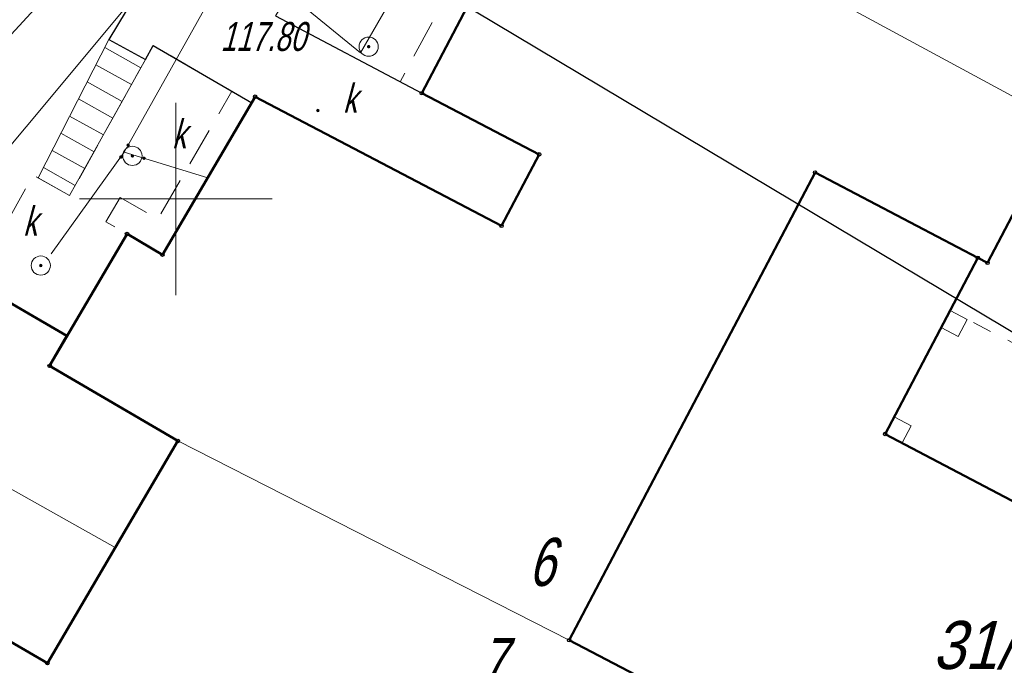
# Model space of a CAD drawing. Extents: x 7463256 to 7464485, y 5957341 to 5958260.
# Tile 151 of 256: x 7463846 to 7463872, y 5957688 to 5957705. Entities that reach past the tile are written whole.
import ezdxf
from ezdxf import colors
from ezdxf.entities.mleader import LeaderData, LeaderLine
from ezdxf.enums import TextEntityAlignment as Align
from ezdxf.math import Vec2, Vec3

# ---------------------------------------------------------------- set-up
doc = ezdxf.new("R2010")
doc.units = 0
doc.header["$MEASUREMENT"] = 0
for name, pattern in [('1.5_0.5', [2, 1.5, -0.5]), ('ib10_500', [1, 0.5, -0.5]), ('mz1.0_0.5', [1.5, 1, -0.5])]:
    doc.linetypes.add(name, pattern=pattern)
doc.layers.get('0').update_dxf_attribs({"color": 2, "linetype": 'CONTINUOUS', "lineweight": 5})
for name, color, linetype in [('312-Budynek (powierzchnia)', 7, 'CONTINUOUS'), ('312-Numer ewidencyjny budynku', 7, 'CONTINUOUS'), ('320-część budynku wyodrębniona ze względu na liczbę kondygnacji naziemnych (powierzchnia)', 7, 'CONTINUOUS'), ('320-część budynku wyodrębniona ze względu na liczbę kondygnacji naziemnych (powierzchnia)-Atr25', 7, 'CONTINUOUS'), ('chodnik (powierzchnia)', 7, 'CONTINUOUS'), ('jezdnia (powierzchnia)', 7, 'CONTINUOUS'), ('krawężnik (linia)', 7, 'CONTINUOUS'), ('przewód ciepłowniczy (linia)', 7, 'CONTINUOUS'), ('przewód kanalizacyjny (linia)', 7, 'CONTINUOUS'), ('Punkt budynku', 7, 'CONTINUOUS'), ('punkt o określonej wysokości (sieć kanalizacyjna)', 7, 'CONTINUOUS'), ('punkt wysokościowy sztuczny', 7, 'CONTINUOUS'), ('punkt wysokościowy sztuczny-Atr2', 7, 'CONTINUOUS'), ('rura ochronna - przewód ciepłowniczy (linia)', 7, 'CONTINUOUS'), ('schody w ciągu komunikacyjnym', 7, 'CONTINUOUS'), ('studzienka okrągła - przewód kanalizacyjny (punkt)', 7, 'CONTINUOUS'), ('studzienka okrągła - przewód kanalizacyjny (punkt)-Atr17', 7, 'CONTINUOUS'), ('wiata (powierzchnia)', 7, 'CONTINUOUS'), ('wiata (powierzchnia) - symbol', 7, 'CONTINUOUS'), ('Wstawianie ramki sekcyjnej z opisem', 7, 'CONTINUOUS')]:
    doc.layers.add(name, color=color, linetype=linetype)
doc.layers.add('OBMBS-21-18876-opis proj', color=1, linetype='CONTINUOUS', lineweight=18)
doc.styles.get("Standard").update_dxf_attribs({"font": 'txt', "width": 0.75})

# ---------------------------------------------------------------- blocks, each defined once
blk = doc.blocks.new('PW01')
at = {"linetype": 'Continuous', "lineweight": 13}
h = blk.add_hatch(color=0, dxfattribs=at)
edge = h.paths.add_edge_path()
edge.add_arc((0, 0), 0.045, 0, 360)
blk = doc.blocks.new('US15')
at = {"color": 0, "linetype": 'Continuous', "lineweight": 13}
blk.add_circle((0, 0), 0.25, dxfattribs=at)
blk = doc.blocks.new('PW02')
at = {"linetype": 'Continuous', "lineweight": 13}
h = blk.add_hatch(color=0, dxfattribs=at)
edge = h.paths.add_edge_path()
edge.add_arc((0, 0), 0.045, 0, 360)
blk = doc.blocks.new('IB10')
at = {"color": 0, "linetype": 'Continuous', "lineweight": 13}
for p, q in [((0, 0), (0, 0.5)), ((0, 0.5), (0.5, 0.5)), ((0.5, 0), (0.5, 0.5)), ((0, 0), (0.5, 0))]:
    blk.add_line(p, q, dxfattribs=at)
blk = doc.blocks.new('PUNKTBUD')
at = {"color": 0}
blk.add_circle((0, 0), 0.045, dxfattribs=at)

msp = doc.modelspace()

# ---------------------------------------------------------------- linework, layer by layer
at = {"layer": '312-Budynek (powierzchnia)', "color": 7, "linetype": 'Continuous', "lineweight": 50, "flags": 128}
for points in [[(7463856.39, 5957702.75), (7463859.75, 5957709.16)], [(7463849.65, 5957698.55), (7463852.06, 5957702.66)], [(7463852.06, 5957702.66), (7463858.46, 5957699.3)], [(7463859.44, 5957701.16), (7463856.39, 5957702.75)], [(7463873, 5957701.99), (7463871.09, 5957698.34)], [(7463858.46, 5957699.3), (7463859.44, 5957701.16)], [(7463860.22, 5957688.53), (7463866.61, 5957700.69)], [(7463866.61, 5957700.69), (7463860.22, 5957688.53)], [(7463866.61, 5957700.69), (7463870.84, 5957698.47)], [(7463870.84, 5957698.47), (7463866.61, 5957700.69)], [(7463846.72, 5957695.66), (7463848.73, 5957699.09)], [(7463848.73, 5957699.09), (7463849.65, 5957698.55)], [(7463870.84, 5957698.47), (7463868.43, 5957693.89)], [(7463871.09, 5957698.34), (7463870.84, 5957698.47)], [(7463850.05, 5957693.71), (7463846.72, 5957695.66)], [(7463868.43, 5957693.89), (7463873.43, 5957691.26)], [(7463846.66, 5957687.93), (7463850.05, 5957693.71)], [(7463845.71, 5957688.49), (7463846.66, 5957687.93)], [(7463863.3, 5957686.92), (7463860.22, 5957688.53)], [(7463860.22, 5957688.53), (7463863.3, 5957686.92)]]:
    msp.add_lwpolyline(points, dxfattribs=at)
msp.add_lwpolyline([(7463850.05, 5957693.71), (7463846.66, 5957687.93), (7463845.71, 5957688.49), (7463845.6, 5957688.32), (7463840.81, 5957691.12), (7463844.75, 5957697.85), (7463847.17, 5957696.44), (7463846.72, 5957695.66)], close=True, dxfattribs=at)
at = {"layer": '320-część budynku wyodrębniona ze względu na liczbę kondygnacji naziemnych (powierzchnia)', "color": 7, "linetype": 'Continuous', "lineweight": 18, "flags": 128}
for points in [[(7463871.4, 5957714.95), (7463877.26, 5957711.87), (7463873.96, 5957705.57), (7463874.68, 5957705.19), (7463873, 5957701.99), (7463859.75, 5957709.16), (7463859.02, 5957709.54), (7463862.4, 5957715.98), (7463869.88, 5957712.05)], [(7463873, 5957701.99), (7463871.09, 5957698.34), (7463870.84, 5957698.47), (7463866.61, 5957700.69), (7463860.22, 5957688.53), (7463850.05, 5957693.71), (7463846.72, 5957695.66), (7463848.73, 5957699.09), (7463849.65, 5957698.55), (7463852.06, 5957702.66), (7463858.46, 5957699.3), (7463859.44, 5957701.16), (7463856.39, 5957702.75), (7463859.75, 5957709.16)], [(7463860.22, 5957688.53), (7463863.3, 5957686.92), (7463857.87, 5957677.65), (7463857.66, 5957677.27), (7463856.9, 5957677.72), (7463855.42, 5957675.19), (7463842.08, 5957682.3), (7463845.71, 5957688.49), (7463846.66, 5957687.93), (7463850.05, 5957693.71)]]:
    msp.add_lwpolyline(points, close=True, dxfattribs=at)
at = {"layer": 'chodnik (powierzchnia)', "color": 7, "linetype": 'mz1.0_0.5', "lineweight": 18, "flags": 128}
msp.add_lwpolyline([(7463882.919, 5957700.124), (7463882.97, 5957700.22), (7463879.28, 5957702.16), (7463874.43, 5957704.7), (7463874.26, 5957704.39), (7463874.43, 5957704.7), (7463874.68, 5957705.19), (7463873.96, 5957705.57), (7463877.26, 5957711.87), (7463871.4, 5957714.95), (7463869.88, 5957712.05), (7463862.4, 5957715.98), (7463859.02, 5957709.54), (7463859.75, 5957709.16), (7463856.39, 5957702.75), (7463855.83, 5957703.05), (7463859, 5957708.94), (7463858.14, 5957709.45), (7463862.24, 5957716.83), (7463868.19, 5957713.68), (7463868.28, 5957713.85), (7463869.87, 5957713.01), (7463871.45, 5957715.9), (7463878.07, 5957712.35), (7463880.67, 5957717.08), (7463868.74, 5957723.52), (7463870.86, 5957724.74), (7463887.51, 5957715.36), (7463890.34, 5957713.68)], dxfattribs=at)
msp.add_lwpolyline([(7463848.55, 5957700.04), (7463848.18, 5957699.41), (7463848.73, 5957699.09), (7463847.17, 5957696.44), (7463844.75, 5957697.85), (7463846.29, 5957700.62), (7463847.24, 5957700.09), (7463849.21, 5957703.63), (7463849.41, 5957703.99), (7463851.45, 5957702.8), (7463849.53, 5957699.48)], close=True, dxfattribs=at)
at = {"layer": 'jezdnia (powierzchnia)', "color": 7, "linetype": '1.5_0.5', "lineweight": 18, "flags": 128}
msp.add_lwpolyline([(7463855.16, 5957717.14), (7463857.72, 5957725.98), (7463857.72, 5957725.74), (7463857.73, 5957725.49), (7463857.76, 5957725.25), (7463857.8, 5957725.01), (7463857.85, 5957724.77), (7463857.91, 5957724.54), (7463857.99, 5957724.31), (7463858.08, 5957724.08), (7463858.71, 5957722.98), (7463859.76, 5957721.99), (7463861.53, 5957720.76), (7463862.82, 5957719.96), (7463869.36, 5957716.12), (7463868.21, 5957714.07), (7463863.16, 5957716.88), (7463861.46, 5957717.63), (7463860.29, 5957718.14), (7463860.15, 5957718.17), (7463860, 5957718.19), (7463859.85, 5957718.18), (7463859.71, 5957718.15), (7463859.57, 5957718.1), (7463859.43, 5957718.03), (7463859.32, 5957717.94), (7463859.21, 5957717.84), (7463858.86, 5957716.85), (7463858.47, 5957714.95), (7463857.96, 5957713.16), (7463852.59, 5957704.76), (7463856.39, 5957702.75), (7463859.44, 5957701.16), (7463858.46, 5957699.3), (7463852.06, 5957702.66), (7463851.97, 5957702.5), (7463849.41, 5957703.99), (7463849.21, 5957703.63), (7463848.26, 5957704.15), (7463854.43, 5957714.37), (7463854.98, 5957715.42)], close=True, dxfattribs=at)
at = {"layer": 'krawężnik (linia)', "color": 7, "linetype": 'Continuous', "lineweight": 25, "flags": 128}
for points in [[(7463855.16, 5957717.14), (7463854.98, 5957715.42), (7463854.43, 5957714.37), (7463848.26, 5957704.15), (7463849.21, 5957703.63), (7463849.41, 5957703.99), (7463851.97, 5957702.5)], [(7463852.59, 5957704.76), (7463856.39, 5957702.75)]]:
    msp.add_lwpolyline(points, dxfattribs=at)
at = {"layer": 'przewód ciepłowniczy (linia)', "color": 212, "linetype": 'Continuous', "lineweight": 18, "flags": 128}
msp.add_lwpolyline([(7463848.42, 5957690.94), (7463845.63, 5957692.51), (7463841.98, 5957690.44), (7463835.41, 5957681.31), (7463831.23, 5957684.25), (7463829.69, 5957685.37), (7463827.81, 5957686.54)], dxfattribs=at)
at = {"layer": 'przewód kanalizacyjny (linia)', "color": 34, "linetype": 'Continuous', "lineweight": 18, "flags": 128}
for points in [[(7463866.55, 5957722.05), (7463856.08, 5957714.46), (7463848.66, 5957701.22)], [(7463832.49, 5957677.31), (7463836.49, 5957675.73), (7463839.81, 5957681.55), (7463843, 5957687.41), (7463837.16, 5957691.15), (7463850.58, 5957707.25), (7463854.8, 5957703.8), (7463862.75, 5957717.57), (7463865.31, 5957716.71), (7463867.11, 5957716.53)], [(7463848.66, 5957701.22), (7463846.76, 5957698.57)], [(7463848.66, 5957701.22), (7463850.83, 5957700.55)]]:
    msp.add_lwpolyline(points, dxfattribs=at)
at = {"layer": 'rura ochronna - przewód ciepłowniczy (linia)', "color": 212, "linetype": 'Continuous', "lineweight": 35, "flags": 128}
msp.add_lwpolyline([(7463956.66, 5957807.79), (7463937.74, 5957796.83), (7463925.6, 5957789.77), (7463923.56, 5957788.86), (7463921.57, 5957787.5), (7463920.17, 5957785.67), (7463914.68, 5957782.64), (7463895.57, 5957771.9), (7463892.27, 5957777.69), (7463885.17, 5957773.63), (7463888.35, 5957767.82), (7463872.8, 5957758.43), (7463851.65, 5957745.59), (7463836.17, 5957736.26), (7463837.83, 5957732.48), (7463844.33, 5957717.03), (7463848.39, 5957707.18), (7463844.27, 5957702.72), (7463833.56, 5957691.23), (7463832.35, 5957689.97), (7463831.53, 5957689.12), (7463830.08, 5957687.68), (7463827.51, 5957684.17), (7463817.32, 5957664.87)], dxfattribs=at)
at = {"layer": 'schody w ciągu komunikacyjnym', "color": 7, "linetype": 'Continuous', "lineweight": 18, "flags": 128}
msp.add_lwpolyline([(7463849.21, 5957703.63), (7463847.24, 5957700.09), (7463846.42, 5957700.55), (7463848.26, 5957704.15)], close=True, dxfattribs=at)
msp.add_lwpolyline([(7463849.21, 5957703.63), (7463847.24, 5957700.09), (7463846.42, 5957700.55), (7463848.26, 5957704.15)], close=True, dxfattribs=at)
for points in [[(7463849.088, 5957703.412), (7463848.151, 5957703.936)], [(7463848.845, 5957702.975), (7463847.923, 5957703.491)], [(7463848.602, 5957702.538), (7463847.695, 5957703.045)], [(7463848.359, 5957702.101), (7463847.468, 5957702.6)], [(7463848.116, 5957701.664), (7463847.24, 5957702.154)], [(7463847.873, 5957701.227), (7463847.012, 5957701.709)], [(7463847.63, 5957700.79), (7463846.784, 5957701.263)], [(7463847.386, 5957700.353), (7463846.557, 5957700.818)]]:
    msp.add_lwpolyline(points, dxfattribs=at)
at = {"layer": 'wiata (powierzchnia)', "color": 7, "linetype": 'ib10_500', "lineweight": 18, "flags": 128}
msp.add_lwpolyline([(7463876.503, 5957693.808), (7463870.12, 5957697.1), (7463868.43, 5957693.89), (7463873.43, 5957691.26), (7463873.75, 5957691.87), (7463874.89, 5957691.276)], dxfattribs=at)
at = {"layer": 'Wstawianie ramki sekcyjnej z opisem', "color": 7, "linetype": 'Continuous', "lineweight": 13, "flags": 128}
for points in [[(7463850, 5957697.5), (7463850, 5957702.5)], [(7463847.5, 5957700), (7463852.5, 5957700)]]:
    msp.add_lwpolyline(points, dxfattribs=at)

# ---------------------------------------------------------------- block references
at = {"layer": 'Punkt budynku', "color": 5, "linetype": 'Continuous', "lineweight": 18}
for p in [(7463856.39, 5957702.75), (7463852.06, 5957702.66), (7463859.44, 5957701.16), (7463866.61, 5957700.69), (7463858.46, 5957699.3), (7463848.73, 5957699.09), (7463849.65, 5957698.55), (7463870.84, 5957698.47), (7463871.09, 5957698.34), (7463846.72, 5957695.66), (7463868.43, 5957693.89), (7463850.05, 5957693.71), (7463860.22, 5957688.53), (7463846.66, 5957687.93)]:
    msp.add_blockref('PUNKTBUD', p, dxfattribs=at)
at = {"layer": 'punkt o określonej wysokości (sieć kanalizacyjna)', "color": 34, "linetype": 'Continuous', "lineweight": 13}
for p in [(7463855.01, 5957703.96), (7463848.76, 5957701.4), (7463848.57, 5957701.09), (7463848.87, 5957701.12), (7463849.17, 5957701.06), (7463846.49, 5957698.27)]:
    msp.add_blockref('PW01', p, dxfattribs=at)
at = {"layer": 'punkt wysokościowy sztuczny', "color": 7, "linetype": 'Continuous', "lineweight": 13}
msp.add_blockref('PW02', (7463853.69, 5957702.3), dxfattribs=at)
at = {"layer": 'studzienka okrągła - przewód kanalizacyjny (punkt)', "color": 34, "linetype": 'Continuous', "lineweight": 18}
for p in [(7463855.01, 5957703.96), (7463848.87, 5957701.12), (7463846.49, 5957698.27)]:
    msp.add_blockref('US15', p, dxfattribs=at)
at = {"layer": 'wiata (powierzchnia) - symbol', "color": 7, "linetype": 'Continuous', "lineweight": 18}
for p, rotation in [((7463870.12, 5957697.1), 242.234), ((7463868.43, 5957693.89), 332.2559999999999)]:
    msp.add_blockref('IB10', p, dxfattribs=dict(at, rotation=rotation))

# ---------------------------------------------------------------- texts
at = {"layer": '312-Numer ewidencyjny budynku', "color": 7, "linetype": 'Continuous', "lineweight": 18, "oblique": 15, "width": 0.9}
msp.add_text('31/3;3', height=1.25, dxfattribs=at).set_placement((7463869.66, 5957689.03), align=Align.TOP_LEFT)
at = {"layer": '320-część budynku wyodrębniona ze względu na liczbę kondygnacji naziemnych (powierzchnia)-Atr25', "color": 7, "oblique": 15, "width": 0.72}
for s, p in [('6', (7463859.16, 5957691.19)), ('7', (7463857.88, 5957688.59))]:
    msp.add_text(s, height=1.25, dxfattribs=at).set_placement(p, align=Align.TOP_LEFT)
at = {"layer": 'punkt wysokościowy sztuczny-Atr2', "color": 7, "oblique": 15, "width": 0.72}
msp.add_text('117.80', height=0.75, dxfattribs=at).set_placement((7463851.16, 5957703.85))
at = {"layer": 'studzienka okrągła - przewód kanalizacyjny (punkt)-Atr17', "color": 34, "oblique": 15, "width": 0.72}
for p in [(7463854.34, 5957702.24), (7463849.9, 5957701.32), (7463846.03, 5957699.05)]:
    msp.add_text('k', height=0.75, dxfattribs=at).set_placement(p)

# ---------------------------------------------------------------- next in the draw order: leaders
at = {"layer": 'OBMBS-21-18876-opis proj', "lineweight": 20}
ml = msp.add_multileader_mtext('Standard', dxfattribs=at)
ml.set_content('\\pxqc;{\\W0.9;\\fArial|b0|i0|c238|p34;proj. rura osłonowa \\PDVK160\\PL=3m}', color=256)
ml.set_leader_properties()
ml.build(insert=Vec2(0, 0))
ml.multileader.update_dxf_attribs({"has_text_frame": 1, "text_right_attachment_type": 0, "dogleg_length": 0.36, "arrow_head_size": 1.3})
ctx = ml.context
ctx.base_point, ctx.char_height, ctx.arrow_head_size, ctx.landing_gap_size, ctx.plane_origin, ctx.plane_x_axis, ctx.plane_y_axis = Vec3(7463872.372, 5957674.469, -10.8), 1.3, 1.3, 0.09, Vec3(7463786.006, 5957817.346, -10.8), Vec3(0.765565, 0.643359), Vec3(-0.643359, 0.765565)
ctx.right_attachment = 0
notes = []
notes.append((ctx, [(0, (1, 1, 0), (7463872.096, 5957674.237, -10.8), (0.765565, 0.643359), 0.36, [(0, [(7463827.237, 5957695.21, -10.8)], 0, [])])]))
ctx.mtext.insert, ctx.mtext.text_direction, ctx.mtext.rotation, ctx.mtext.width, ctx.mtext.defined_height, ctx.mtext.flow_direction = Vec3(7463872.015, 5957675.033, -10.8), Vec3(0.765565, 0.643359), 0.698877, 14.01367, 27.692, 5
ctx.mtext.has_bg_fill, ctx.mtext.bg_color, ctx.mtext.bg_scale_factor, ctx.mtext.bg_transparency, ctx.mtext.use_window_bg_color = 1, -1023410167, 1.5, 0, 1
for ctx, leaders in notes:
    for number, flags, end, landing, length, lines in leaders:
        leader = LeaderData()
        leader.index, (leader.has_last_leader_line, leader.has_dogleg_vector, leader.attachment_direction) = number, flags
        leader.last_leader_point, leader.dogleg_vector, leader.dogleg_length = Vec3(end), Vec3(landing), length
        for number, points, colour, breaks in lines:
            line = LeaderLine()
            line.index, line.vertices, line.color, line.breaks = number, Vec3.list(points), colors.encode_raw_color(colour), breaks
            leader.lines.append(line)
        ctx.leaders.append(leader)

# ---------------------------------------------------------------- next in the draw order: leaders
ml = msp.add_multileader_mtext('Standard', dxfattribs=at)
ml.set_content('\\pxqc;{\\W0.9;\\fArial|b0|i0|c238|p34;proj. rura osłonowa \\PDVK160\\PL=10m}', color=256)
ml.set_leader_properties()
ml.build(insert=Vec2(0, 0))
ml.multileader.update_dxf_attribs({"has_text_frame": 1, "text_right_attachment_type": 0, "dogleg_length": 0.36, "arrow_head_size": 1.3})
ctx = ml.context
ctx.base_point, ctx.char_height, ctx.arrow_head_size, ctx.landing_gap_size, ctx.plane_origin, ctx.plane_x_axis, ctx.plane_y_axis = Vec3(7463883.342, 5957690.004, -10.8), 1.3, 1.3, 0.09, Vec3(7463802.323, 5957831.849, -10.8), Vec3(0.765565, 0.643359), Vec3(-0.643359, 0.765565)
ctx.right_attachment = 0
notes = []
notes.append((ctx, [(0, (1, 1, 0), (7463883.067, 5957689.773, -10.8), (0.765565, 0.643359), 0.36, [(0, [(7463847.571, 5957710.984, -10.8)], 0, [])])]))
ctx.mtext.insert, ctx.mtext.text_direction, ctx.mtext.rotation, ctx.mtext.width, ctx.mtext.defined_height, ctx.mtext.alignment, ctx.mtext.flow_direction = Vec3(7463888.239, 5957694.983, -10.8), Vec3(0.765565, 0.643359), 0.698877, 14.01367, 27.692, 2, 5
ctx.mtext.has_bg_fill, ctx.mtext.bg_color, ctx.mtext.bg_scale_factor, ctx.mtext.bg_transparency, ctx.mtext.use_window_bg_color = 1, -1023410167, 1.5, 0, 1
for ctx, leaders in notes:
    for number, flags, end, landing, length, lines in leaders:
        leader = LeaderData()
        leader.index, (leader.has_last_leader_line, leader.has_dogleg_vector, leader.attachment_direction) = number, flags
        leader.last_leader_point, leader.dogleg_vector, leader.dogleg_length = Vec3(end), Vec3(landing), length
        for number, points, colour, breaks in lines:
            line = LeaderLine()
            line.index, line.vertices, line.color, line.breaks = number, Vec3.list(points), colors.encode_raw_color(colour), breaks
            leader.lines.append(line)
        ctx.leaders.append(leader)

doc.saveas('drawing.dxf')
